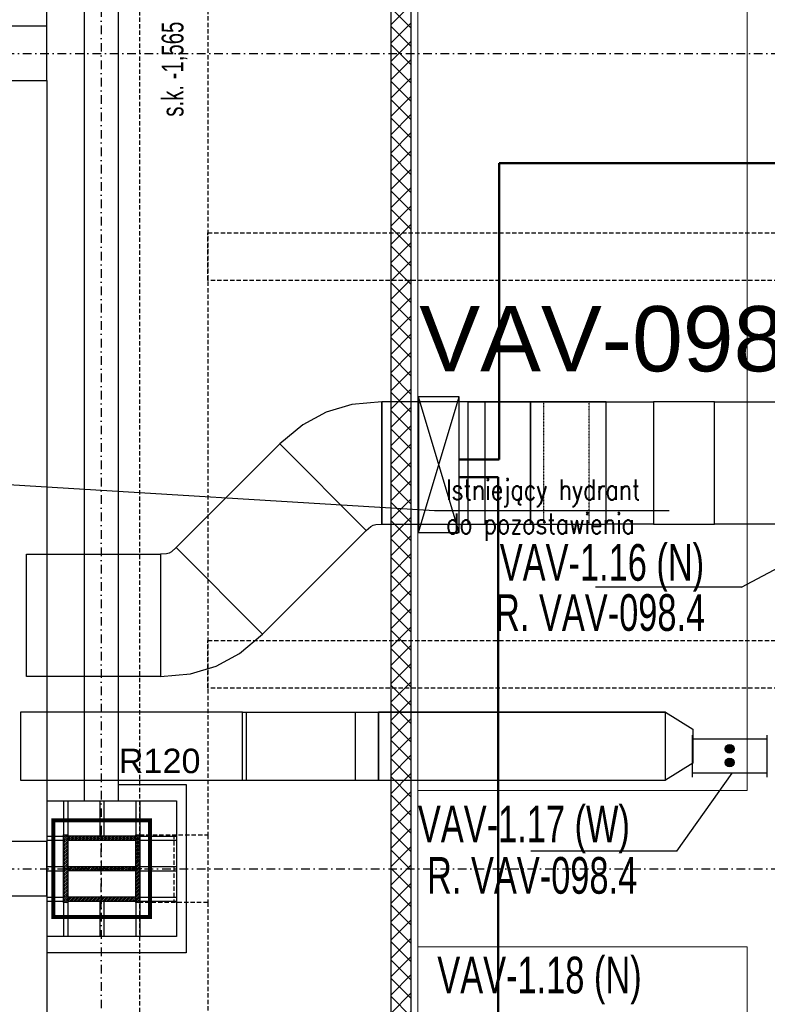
# Model space of a CAD drawing. Header units: centimetres. Extents: x -10729 to 144862, y -4437 to 43656.
# Tile 66 of 148: x 6200 to 6750, y 8500 to 9225. Entities that reach past the tile are written whole.
import ezdxf

# ---------------------------------------------------------------- set-up
doc = ezdxf.new("R2010")
doc.units = ezdxf.units.CM
doc.header["$LTSCALE"] = 0.1
for name, pattern in [('CADVENT_HIDDEN', [0.8, 0.25, -0.55]), ('Kondygnacja  -0_5$0$HIDDEN', [9.525, 6.35, -3.175]), ('Kondygnacja  -0_5$0$HIDDEN2', [4.7625, 3.175, -1.5875]), ('Osie rzutów$0$DASHDOT2', [12.7, 6.35, -3.175, 0, -3.175])]:
    doc.linetypes.add(name, pattern=pattern)
doc.layers.get('0').update_dxf_attribs({"color": 8})
doc.layers.add('AU Sieć LON', color=1, linetype='Continuous', lineweight=50)
doc.layers.add('Kondygnacja  -0_5$0$ARCH_WIDOK', color=8, linetype='Continuous', lineweight=13)
for name, color, linetype in [('AU Szafki Klimakonwektorów', 183, 'Continuous'), ('bgde-nawiewEXP', 1, 'Continuous'), ('bgde-nawiewHIDDEN', 1, 'Continuous'), ('bgde-wywiewEXP', 5, 'Continuous'), ('bgde_redukcja', 3, 'Continuous'), ('bgde_VAV', 4, 'Continuous'), ('Kondygnacja  -0_5$0$ARCH_GK', 8, 'Continuous'), ('Kondygnacja  -0_5$0$ARCH_INFO_ODPORNOŚĆ OGNIOWA', 8, 'Continuous'), ('Kondygnacja  -0_5$0$ARCH_INFO_OPISY', 8, 'Continuous'), ('Kondygnacja  -0_5$0$ARCH_KONSTR_POWYŻEJ RZUTU', 8, 'Kondygnacja  -0_5$0$HIDDEN'), ('Kondygnacja  -0_5$0$ARCH_KONSTR_POWYŻEJ RZUTU_IST', 8, 'Kondygnacja  -0_5$0$HIDDEN2'), ('Kondygnacja  -0_5$0$ARCH_MUROWANE_IST', 8, 'Continuous'), ('Kondygnacja  -0_5$0$ARCH_OKŁADZINA', 8, 'Continuous'), ('Kondygnacja  -0_5$0$ARCH_SŁUPY', 8, 'Continuous'), ('Kondygnacja  -0_5$0$ARCH_ŻELBET_IST', 8, 'Continuous'), ('Osie rzutów$0$ARCH_INFO_OSIE_IST', 8, 'Osie rzutów$0$DASHDOT2'), ('Osie rzutów$0$ARCH_INFO_OSIE_OPISY_IST', 8, 'Continuous')]:
    doc.layers.add(name, color=color, linetype=linetype)
doc.layers.add('Kondygnacja  -0_5$0$ARCH_POMOCNICZE', color=8, linetype='Continuous', plot=False)
doc.styles.add('Arial', font='ARIAL.TTF')
doc.styles.add('Kondygnacja  -0_5$0$Arial', font='ARIAL.TTF')
doc.styles.add('Kondygnacja  -0_5$0$BIKTS', font='bikromsw.shx', dxfattribs={"width": 0.8})
doc.styles.add('Kondygnacja  -0_5$0$ROMANS-50-CM', font='romans.shx', dxfattribs={"width": 0.8, "height": 10})
doc.styles.add('Kondygnacja  -0_5$0$Standard', font='txt')
doc.dimstyles.new('Kondygnacja  -0_5$0$ISO-25', dxfattribs={"dimtxt": 2.5, "dimasz": 2.5, "dimexe": 1.25, "dimexo": 0.625, "dimtad": 1, "dimtxsty": 'Kondygnacja  -0_5$0$Standard', "dimcen": 2.5, "dimadec": 0, "dimazin": 0, "dimtfac": 1, "dimtmove": 0, "dimatfit": 3, "dimfxl": 0, "dimarcsym": 0})
pattern_1 = [(45, (-6220.6425, -6150), (-0.67351921, 0.67351921), [])]

# ---------------------------------------------------------------- blocks, each defined once
blk = doc.blocks.new('Osie rzutów')
at = {"layer": 'Osie rzutów$0$ARCH_INFO_OSIE_IST', "ltscale": 10}
for p, q in [((6260, 12510), (6260, 4623.26)), ((4436.04, 9200), (15156.54, 9200)), ((6260, 8570), (6260, 8630)), ((4436.04, 8600), (15156.54, 8600)), ((6290, 8600), (6230, 8600))]:
    blk.add_line(p, q, dxfattribs=at)
blk = doc.blocks.new('Kondygnacja  -0_5$0$_Dot')
at = {"color": 0, "linetype": 'ByBlock', "lineweight": -2}
blk.add_line((-0.5, 0), (-1, 0), dxfattribs=at)
at = {"color": 0, "linetype": 'ByBlock', "const_width": 0.5}
blk.add_lwpolyline([(-0.25, 0, 1), (0.25, 0, 1)], format="xyb", close=True, dxfattribs=at)
blk = doc.blocks.new('Kondygnacja  -0_5$0$słup 6.8.41')
at = {"layer": 'Kondygnacja  -0_5$0$ARCH_SŁUPY'}
h = blk.add_hatch(dxfattribs=at)
h.set_pattern_fill('ANSI31', color=256, scale=0.3, style=0)
h.set_pattern_definition(pattern_1)
h.paths.add_polyline_path([(14.82, 75), (11.82, 75), (11.82, 25), (14.82, 25)])
h = blk.add_hatch(dxfattribs=at)
h.set_pattern_fill('ANSI31', color=256, scale=0.3, style=0)
h.set_pattern_definition(pattern_1)
h.paths.add_polyline_path([(64.82, 71), (64.82, 74), (14.82, 74), (14.82, 71)])
h = blk.add_hatch(dxfattribs=at)
h.set_pattern_fill('ANSI31', color=256, scale=0.3, style=0)
h.set_pattern_definition(pattern_1)
h.paths.add_polyline_path([(67.82, 75), (64.82, 75), (64.82, 25), (67.82, 25)])
h = blk.add_hatch(dxfattribs=at)
h.set_pattern_fill('ANSI31', color=256, scale=0.3, style=0)
h.set_pattern_definition(pattern_1)
h.paths.add_polyline_path([(64.82, 48.5), (64.82, 51.5), (14.82, 51.5), (14.82, 48.5)])
h = blk.add_hatch(dxfattribs=at)
h.set_pattern_fill('ANSI31', color=256, scale=0.3, style=0)
h.set_pattern_definition(pattern_1)
h.paths.add_polyline_path([(64.82, 26), (64.82, 29), (14.82, 29), (14.82, 26)])
at = {"layer": 'Kondygnacja  -0_5$0$ARCH_POMOCNICZE'}
blk.add_lwpolyline([(94.82, 100), (94.82, 0), (-0.18, 0), (-0.18, 100)], close=True, dxfattribs=at)
for points in [[(11.82, 100), (11.82, 75)], [(14.82, 100), (14.82, 75)], [(38.32, 100), (38.32, 74)], [(41.32, 100), (41.32, 74)], [(64.82, 100), (64.82, 75)], [(67.82, 100), (67.82, 75)], [(-0.18, 74), (11.82, 74)], [(67.82, 74), (94.82, 74)], [(-0.18, 71), (11.82, 71)], [(67.82, 71), (94.82, 71)], [(-0.18, 51.5), (11.82, 51.5)], [(67.82, 51.5), (94.82, 51.5)], [(-0.18, 48.5), (11.82, 48.5)], [(67.82, 48.5), (94.82, 48.5)], [(-0.18, 29), (11.82, 29)], [(67.82, 29), (94.82, 29)], [(-0.18, 26), (11.82, 26)], [(11.82, 25), (11.82, 0)], [(14.82, 25), (14.82, 0)], [(38.32, 26), (38.32, 0)], [(41.32, 26), (41.32, 0)], [(64.82, 25), (64.82, 0)], [(67.82, 26), (94.82, 26)], [(67.82, 25), (67.82, 0)]]:
    blk.add_lwpolyline(points, dxfattribs=at)
at = {"layer": 'Kondygnacja  -0_5$0$ARCH_SŁUPY'}
for p, q in [((14.82, 51.5), (64.82, 51.5)), ((64.82, 48.5), (14.82, 48.5))]:
    blk.add_line(p, q, dxfattribs=at)
at = {"layer": 'Kondygnacja  -0_5$0$ARCH_SŁUPY', "const_width": 3}
blk.add_lwpolyline([(4.32, 85.5), (75.32, 85.5), (75.32, 14.5), (4.32, 14.5)], close=True, dxfattribs=at)
at = {"layer": 'Kondygnacja  -0_5$0$ARCH_SŁUPY'}
for points in [[(11.82, 75), (14.82, 75), (14.82, 25), (11.82, 25)], [(64.82, 75), (67.82, 75), (67.82, 25), (64.82, 25)]]:
    blk.add_lwpolyline(points, close=True, dxfattribs=at)
for points in [[(64.82, 74), (14.82, 74)], [(14.82, 71), (64.82, 71)], [(64.82, 29), (14.82, 29)], [(14.82, 26), (64.82, 26)]]:
    blk.add_lwpolyline(points, dxfattribs=at)
blk = doc.blocks.new('Kondygnacja  -0_5$0$konstrukcja istniejąca -0.5')
at = {"layer": 'Kondygnacja  -0_5$0$ARCH_KONSTR_POWYŻEJ RZUTU_IST', "ltscale": 10}
for p, q in [((6288.46, 4975), (6288.46, 12225)), ((6288.46, 8575), (6288.46, 8625)), ((6288.46, 8625), (6338.46, 8625)), ((6338.46, 8575), (6288.46, 8575))]:
    blk.add_line(p, q, dxfattribs=at)
for points in [[(6338.46, 9775), (6338.46, 8625)], [(7382, 9032.89), (6338.46, 9032.89), (6338.46, 9067.89), (7382, 9067.89)], [(6313.46, 8625), (6313.46, 8575)], [(6338.46, 8625), (6338.46, 8575)], [(6338.46, 8575), (6338.46, 7425)]]:
    blk.add_lwpolyline(points, dxfattribs=at)
at = {"layer": 'Kondygnacja  -0_5$0$ARCH_KONSTR_POWYŻEJ RZUTU_IST', "ltscale": 10, "elevation": 0}
blk.add_lwpolyline([(7382, 8732.89), (6338.46, 8732.89), (6338.46, 8767.89), (7382, 8767.89)], dxfattribs=at)
at = {"layer": 'Kondygnacja  -0_5$0$ARCH_KONSTR_POWYŻEJ RZUTU_IST', "style": 'Kondygnacja  -0_5$0$BIKTS', "width": 0.7}
blk.add_text('s.k. -1,565', height=16, rotation=90, dxfattribs=at).set_placement((6320.54, 9153.39))
blk = doc.blocks.new('06')
at = {"layer": 'bgde_VAV', "color": 3, "linetype": 'Continuous', "lineweight": -2}
for p, q in [((-54870.1, 68405), (-54870.1, 68375)), ((-54320.1, 68375), (-54320.1, 68405)), ((-54870.1, 68375), (-54870.1, 68125)), ((-54320.1, 68125), (-54320.1, 68375)), ((-54870.1, 68125), (-54870.1, 68095)), ((-54320.1, 68095), (-54320.1, 68125))]:
    blk.add_line(p, q, dxfattribs=at)
at = {"layer": 'bgde_VAV', "color": 3, "linetype": 'ByBlock', "lineweight": -2}
for p, q in [((-54320.1, 68375), (-54870.1, 68375)), ((-54320.1, 68125), (-54870.1, 68125))]:
    blk.add_line(p, q, dxfattribs=at)
at = {"layer": 'bgde_VAV', "color": 3, "linetype": 'Continuous', "lineweight": -3}
for p, q in [((-54595.1, 68303.2), (-54613.9, 68329.1)), ((-54595.1, 68303.2), (-54605, 68333.7)), ((-54595.1, 68303.2), (-54595.1, 68335.2)), ((-54595.1, 68303.2), (-54585.2, 68333.7)), ((-54595.1, 68303.2), (-54576.3, 68329.1)), ((-54595.1, 68303.2), (-54627.1, 68303.2)), ((-54595.1, 68303.2), (-54625.5, 68313.1)), ((-54595.1, 68303.2), (-54625.5, 68293.3)), ((-54595.1, 68303.2), (-54621, 68322)), ((-54595.1, 68303.2), (-54621, 68284.4)), ((-54595.1, 68303.2), (-54613.9, 68277.3)), ((-54595.1, 68303.2), (-54605, 68272.8)), ((-54595.1, 68303.2), (-54569.2, 68322)), ((-54595.1, 68303.2), (-54564.7, 68313.1)), ((-54595.1, 68303.2), (-54563.1, 68303.2)), ((-54595.1, 68303.2), (-54564.7, 68293.3)), ((-54595.1, 68303.2), (-54569.2, 68284.4)), ((-54595.1, 68303.2), (-54576.3, 68277.3)), ((-54595.1, 68303.2), (-54585.2, 68272.8)), ((-54595.1, 68303.2), (-54595.1, 68271.2)), ((-54595.1, 68203.2), (-54627.1, 68203.2)), ((-54595.1, 68203.2), (-54625.5, 68213.1)), ((-54595.1, 68203.2), (-54625.5, 68193.3)), ((-54595.1, 68203.2), (-54621, 68222)), ((-54595.1, 68203.2), (-54621, 68184.4)), ((-54595.1, 68203.2), (-54613.9, 68229.1)), ((-54595.1, 68203.2), (-54613.9, 68177.3)), ((-54595.1, 68203.2), (-54605, 68233.7)), ((-54595.1, 68203.2), (-54605, 68172.8)), ((-54595.1, 68203.2), (-54595.1, 68235.2)), ((-54595.1, 68203.2), (-54585.2, 68233.7)), ((-54595.1, 68203.2), (-54576.3, 68229.1)), ((-54595.1, 68203.2), (-54569.2, 68222)), ((-54595.1, 68203.2), (-54564.7, 68213.1)), ((-54595.1, 68203.2), (-54563.1, 68203.2)), ((-54595.1, 68203.2), (-54564.7, 68193.3)), ((-54595.1, 68203.2), (-54569.2, 68184.4)), ((-54595.1, 68203.2), (-54576.3, 68177.3)), ((-54595.1, 68203.2), (-54585.2, 68172.8)), ((-54595.1, 68203.2), (-54595.1, 68171.2))]:
    blk.add_line(p, q, dxfattribs=at)
for centre in [(-54595.1, 68303.2), (-54595.1, 68203.2)]:
    blk.add_ellipse(centre, major_axis=(32, 0), ratio=1, start_param=-1.570796, end_param=4.712389, dxfattribs=at)

msp = doc.modelspace()

# ---------------------------------------------------------------- hatches: boundary and pattern name
at = {"layer": 'Kondygnacja  -0_5$0$ARCH_GK', "linetype": 'Continuous', "lineweight": -3}
h = msp.add_hatch(dxfattribs=at)
h.set_pattern_fill('ANSI37', color=256, scale=3, style=0)
h.paths.add_polyline_path([(6473, 4985), (6488, 4985), (6488, 9864), (6476.333, 9864), (6473, 9854)], flags=0)
h.paths.add_polyline_path([(6473, 9874), (6476.333, 9864), (6488, 9864), (6488, 10101), (6473, 10116)], flags=0)

# ---------------------------------------------------------------- linework, layer by layer
at = {"layer": 'AU Sieć LON', "color": 1}
for p, q in [((7730.004, 9119.119), (6552.725, 9119.119)), ((6552.725, 9119.119), (6552.725, 8901.141)), ((6552.725, 8901.141), (6523.371, 8901.141)), ((6552.079, 8888.153), (6523.371, 8888.153)), ((6552.079, 8888.153), (6552.079, 7617.695))]:
    msp.add_line(p, q, dxfattribs=at)
at = {"layer": 'AU Szafki Klimakonwektorów'}
for p, q in [((6493.371, 8947.327), (6493.371, 8847.327)), ((6523.371, 8847.327), (6493.371, 8947.327)), ((6493.371, 8847.327), (6523.371, 8947.327)), ((6523.371, 8947.327), (6493.371, 8947.327)), ((6493.371, 8947.327), (6493.371, 8847.327)), ((6523.371, 8847.327), (6493.371, 8947.327)), ((6493.371, 8847.327), (6523.371, 8947.327)), ((6523.371, 8847.327), (6523.371, 8947.327)), ((6523.371, 8847.327), (6523.371, 8947.327)), ((6493.371, 8847.327), (6523.371, 8847.327))]:
    msp.add_line(p, q, dxfattribs=at)
at = {"layer": 'bgde-nawiewEXP', "linetype": 'Continuous'}
for points in [[(6391.402, 8912.541), (6455.042, 8848.901), (6458.325, 8851.913), (6460.054, 8852.837), (6461.93, 8853.406), (6466.381, 8853.598), (6466.38, 8943.598), (6444.372, 8941.677), (6425.613, 8935.986), (6408.324, 8926.745)], [(6466.381, 8943.598), (6466.381, 8853.598), (6529.981, 8853.598), (6529.981, 8943.598)], [(6631.399, 8853.585), (6631.399, 8943.585), (6666.104, 8943.585), (6666.104, 8853.585)], [(6666.104, 8853.585), (6711.104, 8853.585), (6711.104, 8943.585), (6666.104, 8943.585)], [(6711.104, 8853.585), (6711.104, 8943.585), (6876.502, 8943.585), (6876.502, 8853.585), (6921.502, 8858.585), (6921.502, 8938.585), (6876.502, 8943.585), (6876.502, 8853.585)], [(6315.105, 8836.244), (6378.745, 8772.604), (6455.042, 8848.901), (6391.402, 8912.541)], [(6303.766, 8741.547), (6325.776, 8743.469), (6344.535, 8749.159), (6361.824, 8758.4), (6378.745, 8772.604), (6315.106, 8836.244), (6311.823, 8833.233), (6310.094, 8832.308), (6308.217, 8831.739), (6303.766, 8831.547)], [(6205.247, 8741.547), (6205.247, 8831.547), (6303.766, 8831.547), (6303.766, 8741.547)]]:
    msp.add_lwpolyline(points, close=True, dxfattribs=at)
for points in [[(6529.981, 8943.597), (6529.982, 8943.601), (6585.693, 8943.597), (6542.392, 8943.593)], [(6529.981, 8853.598), (6529.981, 8853.594), (6542.392, 8853.593), (6542.392, 8943.593), (6529.981, 8943.594)], [(6542.392, 8853.593), (6542.392, 8943.593), (6585.693, 8943.597), (6618.989, 8943.589), (6575.687, 8943.586), (6575.687, 8853.586), (6631.399, 8853.582), (6631.399, 8853.585)], [(6542.392, 8853.593), (6575.687, 8853.586), (6575.687, 8943.586), (6631.399, 8943.582), (6631.399, 8943.588), (6618.989, 8943.589), (6575.687, 8943.586), (6542.392, 8943.593)], [(6631.399, 8943.585), (6631.399, 8943.588)], [(6631.399, 8853.582), (6631.399, 8943.582)], [(6631.399, 8853.585), (6631.399, 8853.582)]]:
    msp.add_lwpolyline(points, dxfattribs=at)
at = {"layer": 'bgde-nawiewHIDDEN', "linetype": 'CADVENT_HIDDEN'}
for points in [[(6529.981, 8853.598), (6529.981, 8943.594), (6529.981, 8943.597)], [(6542.392, 8853.593), (6585.693, 8853.597), (6585.693, 8943.597)], [(6575.687, 8853.586), (6618.989, 8853.589), (6618.989, 8943.589)], [(6631.399, 8853.585), (6631.399, 8853.588), (6631.399, 8943.585)]]:
    msp.add_lwpolyline(points, dxfattribs=at)
for points in [[(6631.399, 8943.585), (6631.399, 8943.585)], [(6631.399, 8853.585), (6631.399, 8853.585)]]:
    msp.add_lwpolyline(points, close=True, dxfattribs=at)
at = {"layer": 'bgde-wywiewEXP', "linetype": 'Continuous'}
for points in [[(6200.629, 8665.25), (6363.935, 8665.25), (6363.935, 8715.25), (6200.629, 8715.25)], [(6675.064, 8715.25), (6695.064, 8702.75), (6695.064, 8677.75), (6675.064, 8665.25)]]:
    msp.add_lwpolyline(points, close=True, dxfattribs=at)
for points in [[(6363.935, 8665.25), (6363.935, 8715.25), (6463.886, 8715.25), (6463.886, 8665.25), (6463.886, 8715.25), (6675.064, 8715.25)], [(6366.935, 8665.25), (6366.935, 8715.25)], [(6447.052, 8665.25), (6447.052, 8715.25)], [(6675.064, 8715.25), (6463.886, 8715.25)], [(6363.935, 8665.25), (6675.064, 8665.25)]]:
    msp.add_lwpolyline(points, dxfattribs=at)
at = {"layer": 'bgde_VAV'}
for p, q in [((6730.971, 8807.189, 2.142), (6777.797, 8832.1)), ((6730.971, 8807.189, 2.142), (6623.653, 8807.189, 2.142)), ((6683.455, 8612.872), (6724.097, 8670.357)), ((6683.455, 8612.872), (6576.137, 8612.872))]:
    msp.add_line(p, q, dxfattribs=at)
at = {"layer": 'Kondygnacja  -0_5$0$ARCH_GK', "linetype": 'Continuous', "lineweight": -3}
for p, q in [((6488, 4985), (6488, 10101)), ((6473, 9854), (6473, 4985))]:
    msp.add_line(p, q, dxfattribs=at)
at = {"layer": 'Kondygnacja  -0_5$0$ARCH_MUROWANE_IST', "ltscale": 4}
msp.add_line((6220, 8580), (6220, 8020), dxfattribs=at)
at = {"layer": 'Kondygnacja  -0_5$0$ARCH_OKŁADZINA'}
msp.add_lwpolyline([(6272.5, 8662), (6322.461, 8662), (6322.461, 8538), (6220, 8538)], dxfattribs=at)
at = {"layer": 'Kondygnacja  -0_5$0$ARCH_WIDOK'}
msp.add_line((6493, 10096), (6493, 4985), dxfattribs=at)
for points in [[(6493, 9742.5), (6735, 9742.5), (6735, 8657.5), (6493, 8657.5)], [(6493, 8542.5), (6735, 8542.5), (6735, 7457.5), (6493, 7457.5)]]:
    msp.add_lwpolyline(points, dxfattribs=at)
at = {"layer": 'Kondygnacja  -0_5$0$ARCH_ŻELBET_IST', "ltscale": 4}
for p, q in [((6272.5, 9750), (6272.5, 8650)), ((6220, 9220), (6220, 9580)), ((6247.5, 9580), (6247.5, 8650)), ((6220, 9180), (6220, 8620))]:
    msp.add_line(p, q, dxfattribs=at)
for points in [[(6180, 9180), (6220, 9180), (6220, 9220), (6180, 9220)], [(6180, 9180), (6220, 9180), (6220, 9220), (6180, 9220)], [(6180, 8580), (6220, 8580), (6220, 8620), (6180, 8620)]]:
    msp.add_lwpolyline(points, close=True, dxfattribs=at)

# ---------------------------------------------------------------- block references
at = {"layer": 'bgde_redukcja', "xscale": 0.1000000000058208, "yscale": 0.09999999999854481, "zscale": 0.1}
msp.add_blockref('06', (12181.748, 1857.86), dxfattribs=at)
at = {"layer": 'Kondygnacja  -0_5$0$ARCH_KONSTR_POWYŻEJ RZUTU'}
msp.add_blockref('Kondygnacja  -0_5$0$konstrukcja istniejąca -0.5', (0, 0), dxfattribs=at)
at = {"layer": 'Kondygnacja  -0_5$0$ARCH_SŁUPY'}
msp.add_blockref('Kondygnacja  -0_5$0$słup 6.8.41', (6220.643, 8550), dxfattribs=at)
at = {"layer": 'Osie rzutów$0$ARCH_INFO_OSIE_OPISY_IST'}
msp.add_blockref('Osie rzutów', (0, 0), dxfattribs=at)

# ---------------------------------------------------------------- texts
at = {"layer": 'AU Szafki Klimakonwektorów', "insert": (6494.017, 9013.993), "char_height": 48, "width": 1074.22285, "attachment_point": 1, "style": 'Arial'}
msp.add_mtext('VAV-098.4', dxfattribs=at)
at = {"layer": 'bgde_VAV', "width": 0.7}
for s, p in [('VAV-1.16 (N)', (6553.164, 8811.885, 291.213)), ('R. VAV-098.4', (6549.685, 8775.02, 291.213)), ('VAV-1.17 (W)', (6492.967, 8619.416, 288)), ('R. VAV-098.4', (6499.708, 8581.58, 288)), ('VAV-1.18 (N)', (6507.234, 8508.236, 291.213))]:
    msp.add_text(s, height=27, dxfattribs=at).set_placement(p)
at = {"layer": 'Kondygnacja  -0_5$0$ARCH_INFO_ODPORNOŚĆ OGNIOWA', "insert": (6303.054, 8694.184), "char_height": 18, "width": 53.33252, "attachment_point": 5, "style": 'Kondygnacja  -0_5$0$Arial'}
msp.add_mtext('\\PR120', dxfattribs=at)
at = {"layer": 'Kondygnacja  -0_5$0$ARCH_INFO_OPISY', "char_height": 15, "width": 300.52327, "attachment_point": 1, "style": 'Kondygnacja  -0_5$0$ROMANS-50-CM'}
for s, insert in [('Demontaż istniejącej stolarki drzwiowej i montaż nowych drzwi ewakuacyjnych', (5907.412, 9027.217)), ('Istniejący hydrant\\Pdo pozostawienia', (6513.611, 8886.394))]:
    msp.add_mtext(s, dxfattribs=dict(at, insert=insert))

# ---------------------------------------------------------------- leaders
at = {"layer": 'Kondygnacja  -0_5$0$ARCH_INFO_OPISY'}
msp.add_leader([(6135.073, 8886.109), (6505.29, 8863.669), (6677.781, 8863.669)], dimstyle='Kondygnacja  -0_5$0$ISO-25', override={"dimscale": 5, "dimasz": 2, "dimtad": 0, "dimldrblk": 'Kondygnacja  -0_5$0$_Dot'}, dxfattribs=at)

doc.saveas('drawing.dxf')
